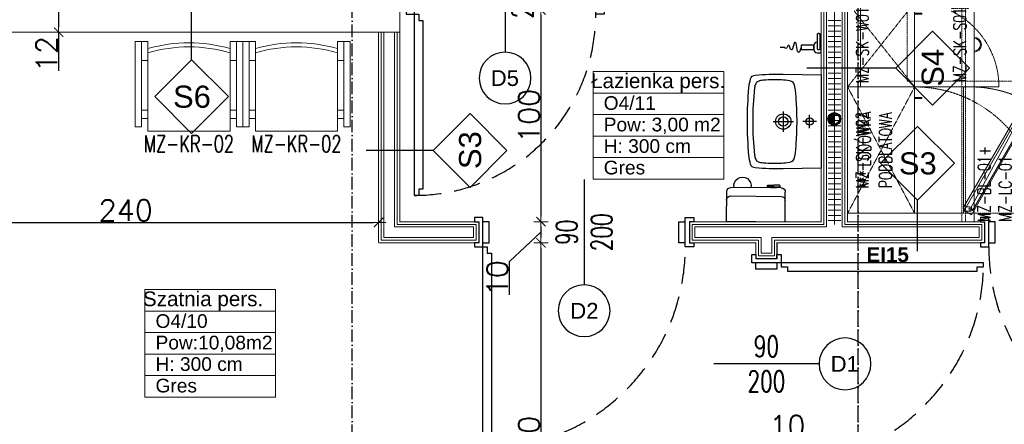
# Model space of a CAD drawing. Header units: metres. Extents: x 5541655 to 5610276, y 5589641 to 5627879.
# Tile 47 of 69: x 5604102 to 5605037, y 5626295 to 5626679. Entities that reach past the tile are written whole.
import ezdxf

# ---------------------------------------------------------------- set-up
doc = ezdxf.new("R2010")
doc.units = ezdxf.units.M
doc.header["$MEASUREMENT"] = 0
for name, pattern in [('ACAD_ISO10W100', [18, 12, -3, 0, -3]), ('DASHED', [19.05, 12.7, -6.35]), ('DASHED2', [0.375, 0.25, -0.125])]:
    doc.linetypes.add(name, pattern=pattern)
doc.layers.get('0').update_dxf_attribs({"linetype": 'CONTINUOUS', "lineweight": 18})
doc.layers.get('Defpoints').update_dxf_attribs({"linetype": 'CONTINUOUS'})
for name, color, linetype in [('2D- Siatka Modularna', 7, 'ACAD_ISO10W100'), ('Budowlane - Opisy', 7, 'CONTINUOUS'), ('Budowlane - Sciany Wew', 7, 'CONTINUOUS'), ('Instalacje - Kanalizacja - Piony', 7, 'CONTINUOUS'), ('wypelnienia wielobokow', 7, 'CONTINUOUS'), ('Wyposazenie Wew - Urzadzenia Sanitarne', 6, 'CONTINUOUS'), ('znaczniki drzwi', 7, 'CONTINUOUS'), ('Ściany', 51, 'CONTINUOUS'), ('Ślusarka_okienna', 30, 'CONTINUOUS')]:
    doc.layers.add(name, color=color, linetype=linetype)
doc.layers.add('a___wymiary', color=7, linetype='CONTINUOUS', lineweight=18, true_color=0x000000)
for name, color, linetype, lineweight in [('MDCP', 7, 'CONTINUOUS', 18), ('MEBLE PKN', 150, 'CONTINUOUS', 20), ('WYMIARY WEW', 251, 'CONTINUOUS', 13)]:
    doc.layers.add(name, color=color, linetype=linetype, lineweight=lineweight)
doc.styles.add('GENERATED_STYLE_2', font='arial.ttf')
doc.styles.add('JACEK_07', font='SIMPLEX.SHX', dxfattribs={"width": 0.7})
doc.styles.get("Standard").update_dxf_attribs({"font": 'simplex.shx'})
doc.linetypes.add('TRACKS', pattern='A,3.81,[130,Boguszów 18-08-2021.shx,S=6.35,R=0,X=0,Y=0],3.81', length=7.62)
doc.dimstyles.new('1_50', dxfattribs={"dimtxt": 20, "dimasz": 5, "dimexe": 1.25, "dimexo": 0.625, "dimgap": 1.5, "dimtad": 1, "dimdec": 3, "dimlfac": 0.5, "dimrnd": 0.1, "dimdsep": 46, "dimtxsty": 'Standard', "dimblk": 'znacznik', "dimcen": 1.5, "dimse1": 1, "dimse2": 1, "dimclrd": 256, "dimclrt": 256, "dimazin": 0, "dimtfac": 1, "dimtdec": 3, "dimtmove": 0, "dimatfit": 3, "dimldrblk": 'znacznik', "dimfxl": 1, "dimarcsym": 0})

# ---------------------------------------------------------------- blocks, each defined once
blk = doc.blocks.new('UMYWALKA KOŁO NOVA PRO 45')
for p, q in [((0, -2.29), (0, -8.71)), ((3.21, -5.5), (-3.21, -5.5)), ((0, -22.84), (0, -13.17)), ((-4.83, -18.01), (4.83, -18.01))]:
    blk.add_line(p, q)
for points in [[(0, 0), (22.22, 0), (22.5, -18.01, -0.022418), (22.04, -31.29, -0.33438), (20.27, -33.54, -0.032866), (16.05, -34.28, -0.025259), (0, -35.01, -0.025259), (-16.05, -34.28, -0.032866), (-20.27, -33.54, -0.33438), (-22.04, -31.29, -0.022418), (-22.5, -18.01), (-22.22, 0), (0, 0)], [(0, -11.5, 0.014903), (-8.61, -11.73, 0.014241), (-14.89, -12.25, 0.076583), (-17.99, -13.01, 0.227108), (-19.32, -15.02, 0.049924), (-19.82, -22.71, 0.019997), (-19.58, -27.5, 0.071818), (-19.06, -29.95, 0.193992), (-17.91, -31.11, 0.056141), (-15.94, -31.65, 0.031566), (0, -32.52, 0.031566), (15.94, -31.65, 0.056141), (17.91, -31.11, 0.193992), (19.06, -29.95, 0.071818), (19.58, -27.5, 0.019997), (19.82, -22.7, 0.049924), (19.32, -15.02, 0.227108), (17.99, -13.01, 0.076583), (14.89, -12.25, 0.014241), (8.61, -11.73, 0.014903), (0, -11.5)]]:
    blk.add_lwpolyline(points, format="xyb")
for centre, radius in [((0, -5.5), 1.75), ((0, -18.01), 3.65), ((0, -18.01), 2.25)]:
    blk.add_circle(centre, radius)
blk = doc.blocks.new('*U419')
at = {"linetype": 'Continuous', "lineweight": 0}
for p, q in [((6, -42.5), (6, -4.5)), ((45, -4.5), (45, -42.5)), ((45, -42.5), (6, -42.5))]:
    blk.add_line(p, q, dxfattribs=at)
at = {"linetype": 'Continuous', "lineweight": 0, "flags": 128}
for points in [[(3, 0), (0, 0), (0, -40.5), (3, -40.5)], [(3, 0), (6, 0), (6, -8.99), (3, -8.99)], [(48, 0), (45, 0), (45, -8.99), (48, -8.99)], [(48, 0), (51, 0), (51, -40.5), (48, -40.5)], [(3, -36.5), (6, -36.5), (6, -32.5), (3, -32.5)], [(48, -36.5), (45, -36.5), (45, -32.5), (48, -32.5)]]:
    blk.add_lwpolyline(points, close=True, dxfattribs=at)
at = {"lineweight": 0}
for centre, radius, start, end in [((25.5, -71.68), 71.11, 74.0849, 105.9151), ((25.5, -72.61), 70.11, 73.8518, 106.1482)]:
    blk.add_arc(centre, radius, start, end, dxfattribs=at)
at = {"color": 7, "insert": (25.5, -48.5), "char_height": 8, "width": 45, "attachment_point": 5, "style": 'JACEK_07'}
blk.add_mtext('MZ-KR-02', dxfattribs=at)
blk = doc.blocks.new('*U421')
for points in [[(0, 0), (60, 0), (60, -55), (0, -55)], [(-0.73, -58.73), (51.23, -88.73), (53.23, -85.27), (1.27, -55.27)], [(2.63, -54.9), (52.86, -83.9), (52.36, -84.77), (2.13, -55.77)], [(49.75, -87.3), (1.25, -59.3), (2.59, -58.48), (49.82, -84.17)]]:
    blk.add_lwpolyline(points, close=True)
blk.add_lwpolyline([(1, -55), (1, -58, 1), (3, -58), (3, -55)], format="xyb")
blk.add_circle((2, -58), 0.5)
at = {"color": 251, "linetype": 'DASHED2', "true_color": 0x636363}
blk.add_arc((2, -58), 58.03, 268.0251, 2.9631, dxfattribs=at)
at = {"color": 7, "insert": (0, -5), "char_height": 6, "width": 60, "attachment_point": 1, "style": 'JACEK_07'}
blk.add_mtext('\\pxqc;***{\\H0.66667x; }LODÓWKA PODBLATOWA', dxfattribs=at)
blk = doc.blocks.new('*U423')
blk.add_lwpolyline([(0, 0), (230.5, 0), (230.5, -60), (0, -60), (0, 0)])
at = {"color": 252, "linetype": 'DASHED2', "lineweight": 0, "ltscale": 0.5, "true_color": 0x969696}
blk.add_lwpolyline([(0, -56), (230.5, -56), (230.5, -54.2), (0, -54.2)], close=True, dxfattribs=at)
at = {"color": 7, "insert": (0, -61.81), "char_height": 6, "width": 40, "attachment_point": 1, "style": 'JACEK_07'}
blk.add_mtext('\\pxql;MZ-BL-01+\\PMZ-LC-01', dxfattribs=at)
blk = doc.blocks.new('*U424')
at = {"color": 252, "linetype": 'DASHED2', "lineweight": 0, "ltscale": 0.5, "true_color": 0x969696}
for p, q in [((40, 0), (0, -31.8)), ((40, -31.8), (0, 0))]:
    blk.add_line(p, q, dxfattribs=at)
at = {"linetype": 'Continuous', "lineweight": 0, "flags": 128}
for points in [[(40, 0), (40, -31.8), (0, -31.8), (0, 0)], [(34.5, -35.3), (34.5, -31.8), (35, -31.8), (35, -35.3)]]:
    blk.add_lwpolyline(points, close=True, dxfattribs=at)
at = {"color": 252, "linetype": 'DASHED2', "lineweight": 0, "true_color": 0x969696}
blk.add_lwpolyline([(0, -31.8), (0, -71.8)], dxfattribs=at)
blk.add_arc((0, -31.8), 40, 270, 0, dxfattribs=at)
at = {"color": 7, "insert": (20, -4), "char_height": 6, "width": 40, "attachment_point": 2, "style": 'JACEK_07'}
blk.add_mtext('MZ-SK-W01', dxfattribs=at)
blk = doc.blocks.new('*U425')
at = {"color": 252, "linetype": 'DASHED2', "lineweight": 0, "ltscale": 0.5, "true_color": 0x969696}
for p, q in [((60, -31.8), (0, 0)), ((60, 0), (0, -31.8))]:
    blk.add_line(p, q, dxfattribs=at)
at = {"linetype": 'Continuous', "lineweight": 0, "flags": 128}
for points in [[(60, 0), (60, -31.8), (0, -31.8), (0, 0)], [(54.5, -35.3), (54.5, -31.8), (55, -31.8), (55, -35.3)]]:
    blk.add_lwpolyline(points, close=True, dxfattribs=at)
at = {"color": 252, "linetype": 'DASHED2', "lineweight": 0, "ltscale": 0.5, "true_color": 0x969696}
blk.add_lwpolyline([(0, -31.8), (0, -91.8)], dxfattribs=at)
blk.add_arc((0, -31.8), 60, 270, 0, dxfattribs=at)
at = {"color": 7, "insert": (30, -4), "char_height": 6, "width": 40, "attachment_point": 2, "style": 'JACEK_07'}
blk.add_mtext('MZ-SK-W02', dxfattribs=at)
blk = doc.blocks.new('*U426')
at = {"linetype": 'Continuous', "lineweight": 0, "flags": 128}
blk.add_lwpolyline([(40, -6.2), (40, -60), (0, -60), (0, -6.2)], close=True, dxfattribs=at)
at = {"color": 252, "linetype": 'DASHED2', "lineweight": 0, "ltscale": 0.5, "true_color": 0x969696}
blk.add_lwpolyline([(2.8, -28.2), (37.2, -28.2), (37.2, -78.2), (2.8, -78.2)], close=True, dxfattribs=at)
blk.add_lwpolyline([(2.8, -78.2), (0, -78.2), (0, -80), (40, -80), (40, -78.2), (37.2, -78.2)], dxfattribs=at)
at = {"linetype": 'Continuous', "lineweight": 0}
for radius in [3.5, 3]:
    blk.add_arc((20, -60), radius, 180, 0, dxfattribs=at)
blk.add_point((0, 0))
at = {"color": 7, "insert": (20, -50.2), "char_height": 6, "width": 40, "attachment_point": 2, "style": 'JACEK_07'}
blk.add_mtext('MZ-SK-S01', dxfattribs=at)
blk = doc.blocks.new('*U313')
at = {"color": 7}
blk.add_lwpolyline([(50, 25), (50, -25)], dxfattribs=at)
for points in [[(-2, 5), (0, 5), (0, -5), (-2, -5), (-2, -7), (2, -7), (2, -5), (2, 7), (-2, 7), (-2, 5)], [(2, -5), (5, -5), (5, 5), (2, 5)], [(98, -5), (95, -5), (95, 5), (98, 5)], [(102, 5), (100, 5), (100, -5), (102, -5), (102, -7), (98, -7), (98, -5), (98, 7), (102, 7), (102, 5)]]:
    blk.add_lwpolyline(points)
blk.add_lwpolyline([(4, -7), (4, -10), (6, -10), (6, -100), (4, -100), (4, -103), (2, -103), (2, -7)], close=True)
at = {"linetype": 'DASHED'}
blk.add_arc((2, -7), 96, 270, 0, dxfattribs=at)
at = {"color": 7, "insert": (50, 0), "char_height": 10, "width": 10, "attachment_point": 5, "rotation": 90, "style": 'JACEK_07'}
blk.add_mtext('\\pxqc;90\\P200', dxfattribs=at)
blk = doc.blocks.new('*U314')
at = {"color": 7}
blk.add_lwpolyline([(45, 25), (45, -25)], dxfattribs=at)
for points in [[(-2, 5), (0, 5), (0, -5), (-2, -5), (-2, -7), (2, -7), (2, -5), (2, 7), (-2, 7), (-2, 5)], [(2, -5), (5, -5), (5, 5), (2, 5)], [(88, -5), (85, -5), (85, 5), (88, 5)], [(92, 5), (90, 5), (90, -5), (92, -5), (92, -7), (88, -7), (88, -5), (88, 7), (92, 7), (92, 5)]]:
    blk.add_lwpolyline(points)
blk.add_lwpolyline([(4, -7), (4, -10), (6, -10), (6, -90), (4, -90), (4, -93), (2, -93), (2, -7)], close=True)
at = {"linetype": 'DASHED'}
blk.add_arc((2, -7), 86, 270, 0, dxfattribs=at)
at = {"color": 7, "insert": (45, 0), "char_height": 10, "width": 10, "attachment_point": 5, "rotation": 90, "style": 'JACEK_07'}
blk.add_mtext('\\pxqc;80\\P200', dxfattribs=at)
blk = doc.blocks.new('*U318')
blk.add_lwpolyline([(4, 7), (4, 10), (6, 10), (6, 100), (4, 100), (4, 103), (2, 103), (2, 7)], close=True)
at = {"color": 7}
blk.add_lwpolyline([(50, 25), (50, -25)], dxfattribs=at)
for points in [[(-2, -5), (0, -5), (0, 5), (-2, 5), (-2, 7), (2, 7), (2, 5), (2, -7), (-2, -7), (-2, -5)], [(2, 5), (5, 5), (5, -5), (2, -5)], [(98, 5), (95, 5), (95, -5), (98, -5)], [(102, -5), (100, -5), (100, 5), (102, 5), (102, 7), (98, 7), (98, 5), (98, -7), (102, -7), (102, -5)]]:
    blk.add_lwpolyline(points)
at = {"linetype": 'DASHED'}
blk.add_arc((2, 7), 96, 0, 90, dxfattribs=at)
at = {"color": 7, "insert": (50, 0), "char_height": 10, "width": 10, "attachment_point": 5, "rotation": 90, "style": 'JACEK_07'}
blk.add_mtext('\\pxqc;90\\P200', dxfattribs=at)
blk = doc.blocks.new('*U315')
at = {"color": 7}
blk.add_lwpolyline([(50, 25), (50, -25)], dxfattribs=at)
for points in [[(-2, 5), (0, 5), (0, -5), (-2, -5), (-2, -7), (2, -7), (2, -5), (2, 7), (-2, 7), (-2, 5)], [(2, -5), (5, -5), (5, 5), (2, 5)], [(98, -5), (95, -5), (95, 5), (98, 5)], [(102, 5), (100, 5), (100, -5), (102, -5), (102, -7), (98, -7), (98, -5), (98, 7), (102, 7), (102, 5)]]:
    blk.add_lwpolyline(points)
blk.add_lwpolyline([(96, -7), (96, -10), (94, -10), (94, -100), (96, -100), (96, -103), (98, -103), (98, -7)], close=True)
at = {"linetype": 'DASHED'}
blk.add_arc((98, -7), 96, 180, 270, dxfattribs=at)
at = {"color": 7, "insert": (50, 0), "char_height": 10, "width": 10, "attachment_point": 5, "rotation": 90, "style": 'JACEK_07'}
blk.add_mtext('\\pxqc;90\\P200', dxfattribs=at)
blk = doc.blocks.new('kranik')
at = {"layer": 'Wyposazenie Wew - Urzadzenia Sanitarne', "flags": 128}
for points in [[(5587234.92, 5628975.98, 0.414214), (5587236.42, 5628977.48), (5587236.42, 5628979.48, 0.414214), (5587234.92, 5628980.98), (5587232.92, 5628980.98), (5587232.92, 5628975.98), (5587233.42, 5628975.98)], [(5587242.42, 5628978.48), (5587243.25, 5628980.49, -0.763382), (5587244.21, 5628980.37), (5587244.75, 5628976.54, 0.812896), (5587245.73, 5628976.48), (5587246.49, 5628979.22, -0.742851), (5587247.45, 5628979.25), (5587247.91, 5628977.84, 0.673417), (5587248.83, 5628977.77), (5587249.26, 5628978.64, -0.705472), (5587250.19, 5628978.53), (5587250.2, 5628978.48), (5587252.47, 5628978.48)]]:
    blk.add_lwpolyline(points, format="xyb", dxfattribs=at)
blk.add_lwpolyline([(5587234.42, 5628979.48), (5587233.92, 5628979.48, 0.414214), (5587233.42, 5628978.98), (5587233.42, 5628972.44, 0.414214), (5587233.92, 5628971.94), (5587234.42, 5628971.94, 0.414214), (5587234.92, 5628972.44), (5587234.92, 5628978.98, 0.414214)], format="xyb", close=True, dxfattribs=at)
blk.add_lwpolyline([(5587236.42, 5628979.48), (5587236.42, 5628977.48), (5587242.42, 5628977.48), (5587242.42, 5628979.48)], close=True, dxfattribs=at)
blk = doc.blocks.new('Pipe Straight 13_3')
at = {"layer": 'wypelnienia wielobokow', "linetype": 'Continuous'}
h = blk.add_hatch(color=256, dxfattribs=at)
h.paths.add_polyline_path([(-3, 0), (-3, 0, 1), (3, 0), (3, 0, 1)], flags=0)
h.paths.add_polyline_path([(0, -2.5, -1), (0, 2.5, -1)], flags=0)
for points in [[(2.5, 0.05, 1), (-2.5, 0.05)], [(-2.5, 0.05), (2.5, 0.05), (2.5, 0), (-2.5, 0)]]:
    blk.add_hatch(color=256, dxfattribs=at).paths.add_polyline_path(points, flags=0)
at = {"layer": 'Instalacje - Kanalizacja - Piony'}
for p, q in [((-3, 0), (-3, 0)), ((-2.5, 0), (-2.5, 0.05)), ((0, 0.05), (0, 0)), ((2.5, 0.05), (2.5, 0)), ((3, 0), (3, 0))]:
    blk.add_line(p, q, dxfattribs=at)
for centre, radius, start, end in [((0, 0), 3, 0, 180), ((0, 0), 3, 0, 180), ((0, 0), 3, 180, 0), ((0, 0.05), 2.5, 0, 180), ((0, 0), 2.5, 90, 270), ((0, 0), 2.5, 90, 270), ((0, 0), 2.5, 270, 90), ((0, 0), 2.5, 270, 90)]:
    blk.add_arc(centre, radius, start, end, dxfattribs=at)
blk = doc.blocks.new('Etykieta_8_2', base_point=(60578.08, 3110.9))
at = {"layer": 'Budowlane - Opisy'}
for p, q in [((60663.42, 3135.9), (60638.42, 3110.9)), ((60688.42, 3110.9), (60663.42, 3135.9)), ((60638.42, 3110.9), (60578.08, 3110.9)), ((60638.42, 3110.9), (60663.42, 3085.9)), ((60663.42, 3085.9), (60688.42, 3110.9))]:
    blk.add_line(p, q, dxfattribs=at)
at = {"layer": 'Budowlane - Opisy', "insert": (60671.16, 3098.32), "char_height": 15, "attachment_point": 7, "rotation": 90, "style": 'GENERATED_STYLE_2'}
blk.add_mtext('{S4}', dxfattribs=at)
blk = doc.blocks.new('Etykieta_7_2', base_point=(60454.97, 3091.8))
at = {"layer": 'Budowlane - Opisy'}
for p, q in [((60540.3, 3116.8), (60515.3, 3091.8)), ((60565.3, 3091.8), (60540.3, 3116.8)), ((60515.3, 3091.8), (60469.85, 3091.8)), ((60515.3, 3091.8), (60540.3, 3066.8)), ((60540.3, 3066.8), (60565.3, 3091.8))]:
    blk.add_line(p, q, dxfattribs=at)
at = {"layer": 'Budowlane - Opisy', "insert": (60548.07, 3079.22), "char_height": 15, "attachment_point": 7, "rotation": 90, "style": 'GENERATED_STYLE_2'}
blk.add_mtext('{S3}', dxfattribs=at)
blk = doc.blocks.new('E88-TOP')
for p, q in [((0, 0), (278, 0)), ((0, 0), (0, -140)), ((278, 0), (278, -140)), ((20, -120), (258, -120)), ((258, -160), (20, -160))]:
    blk.add_line(p, q)
for points in [[(222.6, -165), (192.6, -165), (192.6, -169, 0.414214), (196.6, -173, 0), (222.6, -173, 3.979577)], [(222.6, -165), (252.6, -165), (252.6, -169, -0.414214), (248.6, -173, 0), (222.6, -173, -3.979577)]]:
    blk.add_lwpolyline(points, format="xyb")
blk.add_lwpolyline([(207.6, -165), (237.6, -165), (237.6, -160), (207.6, -160)], close=True)
for centre, radius, start, end in [((20, -100), 20, 180, 270), ((20, -140), 20, 180, 270), ((258, -100), 20, 270, 0), ((258, -140), 20, 270, 0), ((74.5, -169.2), 40.8, 166.9264, 13.0736)]:
    blk.add_arc(centre, radius, start, end)
blk = doc.blocks.new('znacznik')
at = {"layer": 'a___wymiary'}
for p, q in [((1.39, 0), (-1.39, 0)), ((0, 1.39), (0, -1.39))]:
    blk.add_line(p, q, dxfattribs=at)
at = {"layer": 'a___wymiary', "const_width": 0.2}
blk.add_lwpolyline([(0.88, 0.88), (-0.88, -0.88)], dxfattribs=at)
blk = doc.blocks.new('*D962')
at = {"layer": 'Defpoints', "color": 0}
for p in [(5603963.06, 5626619.51), (5604443.06, 5626613.13), (5604443.06, 5626486.3)]:
    blk.add_point(p, dxfattribs=at)
at = {"layer": 'WYMIARY WEW', "lineweight": -2}
blk.add_line((5603968.06, 5626486.3), (5604438.06, 5626486.3), dxfattribs=at)
at = {"layer": 'WYMIARY WEW', "lineweight": -2, "xscale": 5, "yscale": 5, "zscale": 5, "rotation": 180}
blk.add_blockref('znacznik', (5603963.06, 5626486.3), dxfattribs=at)
at = {"layer": 'WYMIARY WEW', "lineweight": -2, "xscale": 5, "yscale": 5, "zscale": 5}
blk.add_blockref('znacznik', (5604443.06, 5626486.3), dxfattribs=at)
at = {"layer": 'WYMIARY WEW', "insert": (5604203.06, 5626497.8), "char_height": 20, "attachment_point": 5}
blk.add_mtext('240', dxfattribs=at)
blk = doc.blocks.new('*D964')
at = {"layer": 'Defpoints', "color": 0}
for p in [(5604635.19, 5626687.98), (5604597.13, 5626486.98), (5604710.19, 5626486.98)]:
    blk.add_point(p, dxfattribs=at)
at = {"layer": 'WYMIARY WEW', "lineweight": -2}
blk.add_line((5604597.13, 5626682.98), (5604597.13, 5626491.98), dxfattribs=at)
at = {"layer": 'WYMIARY WEW', "lineweight": -2, "xscale": 5, "yscale": 5, "zscale": 5}
for p, rotation in [((5604597.13, 5626687.98), 90), ((5604597.13, 5626486.98), 270)]:
    blk.add_blockref('znacznik', p, dxfattribs=dict(at, rotation=rotation))
at = {"layer": 'WYMIARY WEW', "insert": (5604585.63, 5626587.48), "char_height": 20, "attachment_point": 5, "rotation": 90}
blk.add_mtext('100', dxfattribs=at)
blk = doc.blocks.new('*D965')
at = {"layer": 'Defpoints', "color": 0}
for p in [(5604710.19, 5626486.98), (5604597.13, 5626466.98), (5604710.19, 5626466.98)]:
    blk.add_point(p, dxfattribs=at)
at = {"layer": 'WYMIARY WEW', "lineweight": -2}
for p, q in [((5604597.13, 5626481.98), (5604597.13, 5626471.98)), ((5604567.13, 5626449.18), (5604597.13, 5626476.98)), ((5604567.13, 5626417.61), (5604567.13, 5626449.18))]:
    blk.add_line(p, q, dxfattribs=at)
at = {"layer": 'WYMIARY WEW', "lineweight": -2, "xscale": 5, "yscale": 5, "zscale": 5}
for p, rotation in [((5604597.13, 5626486.98), 90), ((5604597.13, 5626466.98), 270)]:
    blk.add_blockref('znacznik', p, dxfattribs=dict(at, rotation=rotation))
at = {"layer": 'WYMIARY WEW', "insert": (5604555.63, 5626433.4), "char_height": 20, "attachment_point": 5, "rotation": 90}
blk.add_mtext('10', dxfattribs=at)
blk = doc.blocks.new('*D966')
at = {"layer": 'Defpoints', "color": 0}
for p in [(5604710.19, 5626466.98), (5604597.13, 5626086.98), (5604615.89, 5626086.98)]:
    blk.add_point(p, dxfattribs=at)
at = {"layer": 'WYMIARY WEW', "lineweight": -2}
blk.add_line((5604597.13, 5626461.98), (5604597.13, 5626091.98), dxfattribs=at)
at = {"layer": 'WYMIARY WEW', "lineweight": -2, "xscale": 5, "yscale": 5, "zscale": 5}
for p, rotation in [((5604597.13, 5626466.98), 90), ((5604597.13, 5626086.98), 270)]:
    blk.add_blockref('znacznik', p, dxfattribs=dict(at, rotation=rotation))
at = {"layer": 'WYMIARY WEW', "insert": (5604585.63, 5626276.98), "char_height": 20, "attachment_point": 5, "rotation": 90}
blk.add_mtext('190', dxfattribs=at)
blk = doc.blocks.new('*D968')
at = {"layer": 'Defpoints', "color": 0}
for p in [(5604821.06, 5626268.05), (5604821.06, 5626223.89), (5604801.06, 5626200.2)]:
    blk.add_point(p, dxfattribs=at)
at = {"layer": 'WYMIARY WEW', "lineweight": -2}
for p, q in [((5604815.11, 5626281.55), (5604811.06, 5626268.05)), ((5604846.68, 5626281.55), (5604815.11, 5626281.55)), ((5604806.06, 5626268.05), (5604816.06, 5626268.05))]:
    blk.add_line(p, q, dxfattribs=at)
at = {"layer": 'WYMIARY WEW', "lineweight": -2, "xscale": 5, "yscale": 5, "zscale": 5, "rotation": 180}
blk.add_blockref('znacznik', (5604801.06, 5626268.05), dxfattribs=at)
at = {"layer": 'WYMIARY WEW', "lineweight": -2, "xscale": 5, "yscale": 5, "zscale": 5}
blk.add_blockref('znacznik', (5604821.06, 5626268.05), dxfattribs=at)
at = {"layer": 'WYMIARY WEW', "insert": (5604830.9, 5626293.05), "char_height": 20, "attachment_point": 5}
blk.add_mtext('10', dxfattribs=at)
blk = doc.blocks.new('*D1150')
at = {"lineweight": -2, "ltscale": 5}
for p, q in [((5604139.44, 5626685.98), (5604139.44, 5626671.98)), ((5604139.44, 5626666.98), (5604139.44, 5626630.4))]:
    blk.add_line(p, q, dxfattribs=at)
at = {"layer": 'Defpoints', "color": 0, "ltscale": 5}
for p in [(5604139.44, 5626690.98), (5604139.44, 5626666.98), (5604139.44, 5626666.98)]:
    blk.add_point(p, dxfattribs=at)
at = {"lineweight": -2, "ltscale": 5, "xscale": 5, "yscale": 5, "zscale": 5}
for p, rotation in [((5604139.44, 5626690.98), 90), ((5604139.44, 5626666.98), 270)]:
    blk.add_blockref('znacznik', p, dxfattribs=dict(at, rotation=rotation))
at = {"ltscale": 5, "insert": (5604127.94, 5626646.19), "char_height": 20, "attachment_point": 5, "rotation": 90}
blk.add_mtext('12', dxfattribs=at)

msp = doc.modelspace()

# ---------------------------------------------------------------- linework, layer by layer
at = {"ltscale": 5}
msp.add_line((5604443.0597, 5626666.9756), (5604463.0597, 5626666.9756), dxfattribs=at)
at = {"linetype": 'Continuous'}
for points in [[(5604646.6405, 5626629.5895), (5604646.6405, 5626527.4467), (5604770.5377, 5626527.4467), (5604770.5377, 5626629.5895), (5604646.6405, 5626629.5895), (5604646.6405, 5626547.8753), (5604770.5377, 5626547.8753), (5604770.5377, 5626609.161), (5604646.6405, 5626609.161), (5604646.6405, 5626568.3038), (5604770.5377, 5626568.3038), (5604770.5377, 5626588.7324), (5604646.6405, 5626588.7324)], [(5604221.3572, 5626422.5454), (5604221.3572, 5626320.4025), (5604345.2544, 5626320.4025), (5604345.2544, 5626422.5454), (5604221.3572, 5626422.5454), (5604221.3572, 5626340.8311), (5604345.2544, 5626340.8311), (5604345.2544, 5626402.1168), (5604221.3572, 5626402.1168), (5604221.3572, 5626361.2597), (5604345.2544, 5626361.2597), (5604345.2544, 5626381.6883), (5604221.3572, 5626381.6883)]]:
    msp.add_lwpolyline(points, dxfattribs=at)
at = {"layer": '2D- Siatka Modularna', "lineweight": 25}
for p, q in [((5604418.0597, 5622698.457), (5604418.0597, 5627541.5396)), ((5604898.0597, 5623454.9756), (5604898.0597, 5627541.5396)), ((5604898.0597, 5622698.457), (5604898.0597, 5627541.5396))]:
    msp.add_line(p, q, dxfattribs=at)
at = {"layer": 'Budowlane - Opisy'}
for p, q in [((5604265.6068, 5626640.7597), (5604265.6068, 5626710.7597)), ((5604265.6068, 5626640.7597), (5604230.6068, 5626605.7597)), ((5604300.6068, 5626605.7597), (5604265.6068, 5626640.7597)), ((5604230.6068, 5626605.7597), (5604265.6068, 5626570.7597)), ((5604265.6068, 5626570.7597), (5604300.6068, 5626605.7597)), ((5604954.3674, 5626577.4345), (5604919.3674, 5626542.4345)), ((5604989.3674, 5626542.4345), (5604954.3674, 5626577.4345)), ((5604919.3674, 5626542.4345), (5604954.3674, 5626507.4345)), ((5604954.3674, 5626507.4345), (5604989.3674, 5626542.4345)), ((5604954.3674, 5626458.8801), (5604954.3674, 5626507.4345))]:
    msp.add_line(p, q, dxfattribs=at)
at = {"layer": 'Budowlane - Sciany Wew', "color": 251, "linetype": 'Continuous', "lineweight": 20}
for points in [[(5604463.0597, 5626932.9756), (5604668.0597, 5626932.9756), (5604668.0597, 5626702.9756), (5604658.0597, 5626702.9756), (5604658.0597, 5626692.9756), (5604678.0597, 5626692.9756), (5604678.0597, 5626952.9756), (5604868.0597, 5626952.9756), (5604868.0597, 5626481.9756), (5604743.0597, 5626481.9756), (5604743.0597, 5626471.9756), (5604806.0597, 5626471.9756), (5604806.0597, 5626456.9756), (5604816.0597, 5626456.9756), (5604816.0597, 5626471.9756), (5605013.0597, 5626471.9756), (5605013.0597, 5626481.9756), (5604883.0597, 5626481.9756), (5604883.0597, 5626952.9756), (5605013.0597, 5626952.9756)], [(5604463.0597, 5626930.4756), (5604665.5597, 5626930.4756), (5604665.5597, 5626705.4756), (5604655.5597, 5626705.4756), (5604655.5597, 5626690.4756), (5604680.5597, 5626690.4756), (5604680.5597, 5626950.4756), (5604865.5597, 5626950.4756), (5604865.5597, 5626484.4756), (5604740.5597, 5626484.4756), (5604740.5597, 5626469.4756), (5604803.5597, 5626469.4756), (5604803.5597, 5626454.4756), (5604818.5597, 5626454.4756), (5604818.5597, 5626469.4756), (5605015.5597, 5626469.4756), (5605015.5597, 5626484.4756), (5604885.5597, 5626484.4756), (5604885.5597, 5626950.4756), (5605015.5597, 5626950.4756)], [(5604445.5597, 5626666.9756), (5604445.5597, 5626469.4756), (5604535.5597, 5626469.4756), (5604535.5597, 5626484.4756), (5604460.5597, 5626484.4756), (5604460.5597, 5626666.9756)], [(5604448.0597, 5626666.9756), (5604448.0597, 5626471.9756), (5604533.0597, 5626471.9756), (5604533.0597, 5626481.9756), (5604458.0597, 5626481.9756), (5604458.0597, 5626666.9756)]]:
    msp.add_lwpolyline(points, dxfattribs=at)
at = {"layer": 'WYMIARY WEW', "linetype": 'TRACKS', "ltscale": 5}
for p, q in [((5604875.5597, 5626952.9756), (5604875.5597, 5626484.4756)), ((5604869.614, 5626677.9756), (5604881.5053, 5626677.9756)), ((5604869.614, 5626672.9756), (5604881.5053, 5626672.9756)), ((5604869.614, 5626667.9756), (5604881.5053, 5626667.9756)), ((5604869.614, 5626662.9756), (5604881.5053, 5626662.9756)), ((5604869.614, 5626657.9756), (5604881.5053, 5626657.9756)), ((5604869.614, 5626652.9756), (5604881.5053, 5626652.9756)), ((5604869.614, 5626647.9756), (5604881.5053, 5626647.9756)), ((5604869.614, 5626642.9756), (5604881.5053, 5626642.9756)), ((5604869.614, 5626637.9756), (5604881.5053, 5626637.9756)), ((5604869.614, 5626632.9756), (5604881.5053, 5626632.9756)), ((5604869.614, 5626627.9756), (5604881.5053, 5626627.9756)), ((5604869.614, 5626622.9756), (5604881.5053, 5626622.9756)), ((5604869.614, 5626617.9756), (5604881.5053, 5626617.9756)), ((5604869.614, 5626612.9756), (5604881.5053, 5626612.9756)), ((5604869.614, 5626607.9756), (5604881.5053, 5626607.9756)), ((5604869.614, 5626602.9756), (5604881.5053, 5626602.9756)), ((5604869.614, 5626597.9756), (5604881.5053, 5626597.9756)), ((5604869.614, 5626592.9756), (5604881.5053, 5626592.9756)), ((5604869.614, 5626587.9756), (5604881.5053, 5626587.9756)), ((5604869.614, 5626582.9756), (5604881.5053, 5626582.9756)), ((5604869.614, 5626577.9756), (5604881.5053, 5626577.9756)), ((5604869.614, 5626572.9756), (5604881.5053, 5626572.9756)), ((5604869.614, 5626567.9756), (5604881.5053, 5626567.9756)), ((5604869.614, 5626562.9756), (5604881.5053, 5626562.9756)), ((5604869.614, 5626557.9756), (5604881.5053, 5626557.9756)), ((5604869.614, 5626552.9756), (5604881.5053, 5626552.9756)), ((5604869.614, 5626547.9756), (5604881.5053, 5626547.9756)), ((5604869.614, 5626542.9756), (5604881.5053, 5626542.9756)), ((5604869.614, 5626537.9756), (5604881.5053, 5626537.9756)), ((5604869.614, 5626532.9756), (5604881.5053, 5626532.9756)), ((5604869.614, 5626527.9756), (5604881.5053, 5626527.9756)), ((5604869.614, 5626522.9756), (5604881.5053, 5626522.9756)), ((5604869.614, 5626517.9756), (5604881.5053, 5626517.9756)), ((5604869.614, 5626512.9756), (5604881.5053, 5626512.9756)), ((5604869.614, 5626507.9756), (5604881.5053, 5626507.9756)), ((5604869.614, 5626502.9756), (5604881.5053, 5626502.9756)), ((5604869.614, 5626497.9756), (5604881.5053, 5626497.9756)), ((5604869.614, 5626492.9756), (5604881.5053, 5626492.9756)), ((5604869.614, 5626487.9756), (5604881.5053, 5626487.9756))]:
    msp.add_line(p, q, dxfattribs=at)
at = {"layer": 'znaczniki drzwi'}
for centre, start, end in [((5604563.0597, 5626623.3963), 0, 180), ((5604563.0597, 5626623.3963), 180, 0), ((5604638.0597, 5626402.3963), 0, 180), ((5604638.0597, 5626402.3963), 180, 0), ((5604885.6389, 5626351.9756), 0, 180), ((5604885.6389, 5626351.9756), 180, 0)]:
    msp.add_arc(centre, 24.5792, start, end, dxfattribs=at)
at = {"layer": 'Ściany', "color": 0, "const_width": 1}
for points in [[(5604863.0597, 5626947.9756), (5604863.0597, 5626486.9756), (5604738.0597, 5626486.9756), (5604738.0597, 5626466.9756), (5604801.0597, 5626466.9756), (5604801.0597, 5626451.9756), (5604821.0597, 5626451.9756), (5604821.0597, 5626466.9756), (5605018.0597, 5626466.9756), (5605018.0597, 5626486.9756), (5604888.0597, 5626486.9756), (5604888.0597, 5626947.9756)], [(5604443.0597, 5626466.9756), (5604538.0597, 5626466.9756), (5604538.0597, 5626486.9756), (5604463.0597, 5626486.9756), (5604463.0597, 5626687.9756)], [(5603963.0597, 5626086.9797), (5603963.0597, 5626666.9756), (5604443.0597, 5626666.9756), (5604443.0597, 5626466.9756)], [(5603963.0597, 5626666.9756), (5604463.0597, 5626666.9756)]]:
    msp.add_lwpolyline(points, dxfattribs=at)

# ---------------------------------------------------------------- block references
at = {"layer": 'Budowlane - Opisy', "xscale": 1.400000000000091, "yscale": 1.400000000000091, "zscale": 1.400000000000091}
for name, p in [('Etykieta_8_2', (5604849.3086, 5626632.7997)), ('Etykieta_7_2', (5604410.3188, 5626554.5787))]:
    msp.add_blockref(name, p, dxfattribs=at)
at = {"layer": 'Instalacje - Kanalizacja - Piony', "xscale": -2, "yscale": 2, "zscale": 200, "rotation": 89.99999999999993}
msp.add_blockref('Pipe Straight 13_3', (5604875.3581, 5626584.6143), dxfattribs=at)
at = {"layer": 'MDCP', "xscale": 2, "yscale": 2, "zscale": 2, "rotation": 180}
msp.add_blockref('kranik', (16779328.9007, 16884609.4232), dxfattribs=at)
at = {"layer": 'MEBLE PKN', "xscale": 2, "yscale": 2, "zscale": 2, "rotation": 90}
for name, p in [('*U423', (5604888.0597, 5626486.9756)), ('*U424', (5604888.0597, 5626614.9756)), ('*U426', (5604888.0597, 5626614.9756)), ('*U421', (5604888.0597, 5626494.9756)), ('*U425', (5604888.0597, 5626494.9756))]:
    msp.add_blockref(name, p, dxfattribs=at)
at = {"layer": 'MEBLE PKN', "xscale": 2, "yscale": 2, "zscale": 2}
for p in [(5604212.082, 5626657.9708), (5604314.082, 5626657.9708)]:
    msp.add_blockref('*U419', p, dxfattribs=at)
at = {"layer": 'Wyposazenie Wew - Urzadzenia Sanitarne'}
for name, p, xscale, yscale, zscale, rotation in [('UMYWALKA KOŁO NOVA PRO 45', (5604863.0597, 5626582.1015), 2, 2, 2, 270), ('E88-TOP', (5604773.09, 5626487.56), -0.1999999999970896, 0.1999999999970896, 0.1999999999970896, 179.3977514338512)]:
    msp.add_blockref(name, p, dxfattribs=dict(at, xscale=xscale, yscale=yscale, zscale=zscale, rotation=rotation))
at = {"layer": 'Ślusarka_okienna', "xscale": 2, "yscale": 2, "zscale": 2}
for name, p in [('*U314', (5604473.0597, 5626697.9756)), ('*U313', (5604538.0597, 5626476.9756)), ('*U315', (5605018.0597, 5626476.9756))]:
    msp.add_blockref(name, p, dxfattribs=at)
at = {"layer": 'Ślusarka_okienna', "xscale": 2, "yscale": 2, "zscale": 2, "rotation": 270}
msp.add_blockref('*U318', (5604811.0597, 5626451.9756), dxfattribs=at)

# ---------------------------------------------------------------- texts
at = {"linetype": 'Continuous', "attachment_point": 1, "style": 'GENERATED_STYLE_2'}
for s, insert, char_height in [('Łazienka pers.', (5604644.6918, 5626627.7998), 14), ('O4/11', (5604656.6405, 5626606.1895), 13), ('Pow: 3,00 m2', (5604656.6405, 5626585.761), 13), ('H: 300 cm', (5604656.6405, 5626565.3324), 13), ('{Gres}', (5604656.6405, 5626544.9038), 13), ('{\\fArial|b1|i0|c0|p34;EI15}', (5604905.989, 5626462.6299), 14), ('Szatnia pers.', (5604219.4085, 5626420.7556), 14), ('O4/10', (5604231.3572, 5626399.1454), 13), ('Pow:10,08m2', (5604231.3572, 5626378.7168), 13), ('H: 300 cm', (5604231.3572, 5626358.2883), 13), ('{Gres}', (5604231.3572, 5626337.8597), 13)]:
    msp.add_mtext(s, dxfattribs=dict(at, insert=insert, char_height=char_height))
at = {"layer": 'Budowlane - Opisy', "char_height": 21, "attachment_point": 7, "style": 'GENERATED_STYLE_2'}
for s, insert in [('S6', (5604247.9935, 5626594.8941)), ('{S3}', (5604936.7541, 5626531.569))]:
    msp.add_mtext(s, dxfattribs=dict(at, insert=insert))
at = {"layer": 'znaczniki drzwi', "char_height": 15, "style": 'GENERATED_STYLE_2'}
for s, insert, attachment_point in [('{D5}', (5604576.2081, 5626615.6553), 9), ('{D2}', (5604624.9112, 5626394.8964), 7), ('{D1}', (5604898.7873, 5626344.4756), 9)]:
    msp.add_mtext(s, dxfattribs=dict(at, insert=insert, attachment_point=attachment_point))

# ---------------------------------------------------------------- dimensions: what is measured, and where the dimension line sits
at = {"ltscale": 5}
dim = msp.add_linear_dim(base=(5604139.444, 5626666.9756), p1=(5604139.444, 5626690.9756), p2=(5604139.444, 5626666.9756), angle=90, dimstyle='1_50', dxfattribs=at)
dim.commit()
dim.dimension.update_dxf_attribs({"geometry": '*D1150', "text_midpoint": (5604127.944, 5626646.1899)})
at = {"layer": 'WYMIARY WEW'}
dim = msp.add_linear_dim(base=(5604597.1313, 5626486.9756), p1=(5604635.1886, 5626687.9756), p2=(5604710.1886, 5626486.9756), angle=90, text='100', dimstyle='1_50', override={"dimtxsty": 'Standard', "dimtmove": 1}, dxfattribs=at)
dim.commit()
dim.dimension.update_dxf_attribs({"geometry": '*D964', "text_midpoint": (5604585.6313, 5626587.4756)})
dim = msp.add_linear_dim(base=(5604443.0597, 5626486.2969), p1=(5603963.0597, 5626619.5134), p2=(5604443.0597, 5626613.13), dimstyle='1_50', dxfattribs=at)
dim.commit()
dim.dimension.update_dxf_attribs({"geometry": '*D962', "text_midpoint": (5604203.0597, 5626497.7969)})
dim = msp.add_linear_dim(base=(5604597.1313, 5626466.9756), p1=(5604710.1886, 5626486.9756), p2=(5604710.1886, 5626466.9756), angle=90, dimstyle='1_50', override={"dimtmove": 1}, dxfattribs=at)
dim.commit()
dim.dimension.update_dxf_attribs({"geometry": '*D965', "text_midpoint": (5604567.1313, 5626447.6837), "dimtype": 160})
dim = msp.add_linear_dim(base=(5604597.1313, 5626086.9797), p1=(5604710.1886, 5626466.9756), p2=(5604615.8879, 5626086.9797), angle=90, dimstyle='1_50', override={"dimtmove": 1}, dxfattribs=at)
dim.commit()
dim.dimension.update_dxf_attribs({"geometry": '*D966', "text_midpoint": (5604585.6313, 5626276.9777)})
dim = msp.add_linear_dim(base=(5604821.0597, 5626268.0509), p1=(5604801.0597, 5626200.195), p2=(5604821.0597, 5626223.892), dimstyle='1_50', override={"dimtmove": 1}, dxfattribs=at)
dim.commit()
dim.dimension.update_dxf_attribs({"geometry": '*D968', "text_midpoint": (5604816.6097, 5626293.0509)})

doc.saveas('drawing.dxf')
